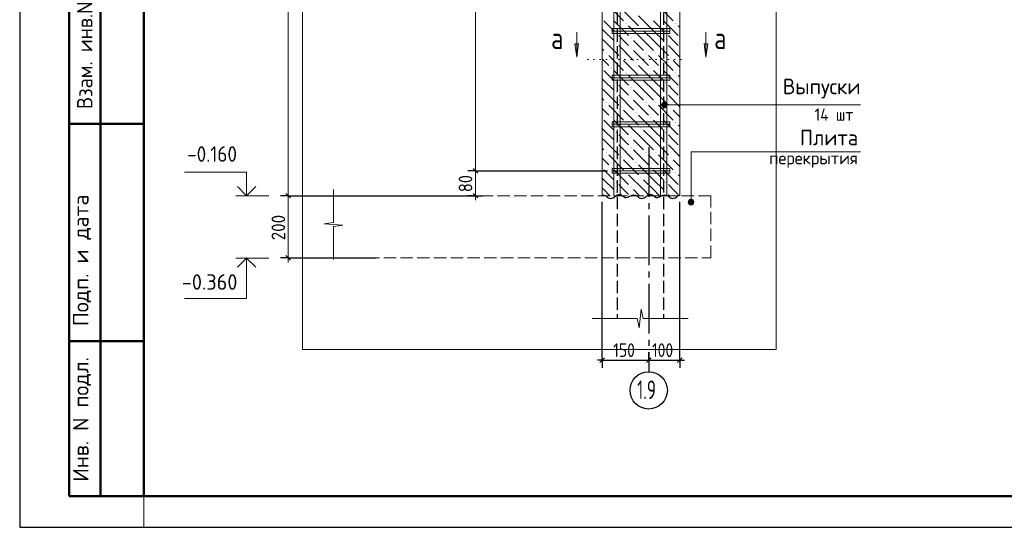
# Model space of a CAD drawing. Header units: millimetres. Extents: x 0 to 50400, y 0 to 35652.
# Tile 1 of 10: x 0 to 19044, y 0 to 9811. Entities that reach past the tile are written whole.
import ezdxf

# ---------------------------------------------------------------- set-up
doc = ezdxf.new("R2010")
doc.units = ezdxf.units.MM
for name, pattern in [('______2', [324, 240, -84]), ('______5', [1320, 960, -120, 120, -120]), ('______9', [120, 0, -120])]:
    doc.linetypes.add(name, pattern=pattern)
for name, color, linetype, lineweight in [('Standard', 7, 'Continuous', 25), ('ЖБ Перекрытие верхний уровень', 7, 'Continuous', 35), ('ЖБ Пилон', 7, 'Continuous', 35), ('Позиционная метка диаметр_ шаг', 7, 'Continuous', 13), ('Позиционная метка линия выноска', 7, 'Continuous', 13), ('Примечания', 7, 'Continuous', 13), ('Размерная линия_ общее', 7, 'Continuous', 13), ('Узлы символ', 7, 'Continuous', 25)]:
    doc.layers.add(name, color=color, linetype=linetype, lineweight=lineweight)
for name, color, linetype, true_color in [('Оси', 7, '______5', 0x656565), ('Стена фоновая арматура Х1', 7, '______2', 0xa0a0a0), ('Стена Хомут', 7, '______2', 0xa0a0a0)]:
    doc.layers.add(name, color=color, linetype=linetype, true_color=true_color)
doc.styles.add('ISOCPEUR', font='txt')

msp = doc.modelspace()

# ---------------------------------------------------------------- hatches: boundary and pattern name
at = {"layer": 'ЖБ Пилон', "linetype": 'Continuous', "lineweight": 18, "transparency": 33554687}
for points in [[(11722, 9743), (11730, 9751), (11737, 9743), (11730, 9735)], [(12682, 9743), (12690, 9751), (12697, 9743), (12690, 9735)], [(11530, 9551), (11538, 9559), (11545, 9551), (11538, 9543)], [(12010, 9647), (12018, 9655), (12025, 9647), (12018, 9639)], [(12490, 9551), (12498, 9559), (12505, 9551), (12498, 9543)], [(11530, 9359), (11538, 9367), (11545, 9359), (11538, 9351)], [(11818, 9455), (11826, 9463), (11833, 9455), (11826, 9447)], [(12490, 9359), (12498, 9367), (12505, 9359), (12498, 9351)], [(11338, 9167), (11346, 9175), (11353, 9167), (11346, 9159)], [(11818, 9263), (11826, 9271), (11833, 9263), (11826, 9255)], [(12106, 9167), (12114, 9175), (12121, 9167), (12114, 9159)], [(12298, 9167), (12306, 9175), (12313, 9167), (12306, 9159)], [(11626, 9071), (11634, 9079), (11641, 9071), (11634, 9063)], [(11914, 8975), (11922, 8983), (11929, 8975), (11922, 8967)], [(12586, 9071), (12594, 9079), (12601, 9071), (12594, 9063)], [(11434, 8879), (11442, 8887), (11449, 8879), (11442, 8871)], [(11722, 8783), (11730, 8791), (11737, 8783), (11730, 8775)], [(12202, 8879), (12210, 8887), (12217, 8879), (12210, 8871)], [(12394, 8879), (12402, 8887), (12409, 8879), (12402, 8871)], [(12682, 8783), (12690, 8791), (12697, 8783), (12690, 8775)], [(11530, 8591), (11538, 8599), (11545, 8591), (11538, 8583)], [(12010, 8687), (12018, 8695), (12025, 8687), (12018, 8679)], [(12490, 8591), (12498, 8599), (12505, 8591), (12498, 8583)], [(11530, 8399), (11538, 8407), (11545, 8399), (11538, 8391)], [(11818, 8495), (11826, 8503), (11833, 8495), (11826, 8487)], [(12490, 8399), (12498, 8407), (12505, 8399), (12498, 8391)], [(11338, 8207), (11346, 8215), (11353, 8207), (11346, 8199)], [(11818, 8303), (11826, 8311), (11833, 8303), (11826, 8295)], [(12106, 8207), (12114, 8215), (12121, 8207), (12114, 8199)], [(12298, 8207), (12306, 8215), (12313, 8207), (12306, 8199)], [(11626, 8111), (11634, 8119), (11641, 8111), (11634, 8103)], [(11914, 8015), (11922, 8023), (11929, 8015), (11922, 8007)], [(12586, 8111), (12594, 8119), (12601, 8111), (12594, 8103)], [(11434, 7919), (11442, 7927), (11449, 7919), (11442, 7911)], [(11722, 7823), (11730, 7831), (11737, 7823), (11730, 7815)], [(12202, 7919), (12210, 7927), (12217, 7919), (12210, 7911)], [(12394, 7919), (12402, 7927), (12409, 7919), (12402, 7911)], [(12682, 7823), (12690, 7831), (12697, 7823), (12690, 7815)], [(11530, 7631), (11538, 7639), (11545, 7631), (11538, 7623)], [(12010, 7727), (12018, 7735), (12025, 7727), (12018, 7719)], [(12490, 7631), (12498, 7639), (12505, 7631), (12498, 7623)], [(11530, 7439), (11538, 7447), (11545, 7439), (11538, 7431)], [(11818, 7535), (11826, 7543), (11833, 7535), (11826, 7527)], [(12490, 7439), (12498, 7447), (12505, 7439), (12498, 7431)], [(11338, 7247), (11346, 7255), (11353, 7247), (11346, 7239)], [(11818, 7343), (11826, 7351), (11833, 7343), (11826, 7335)], [(12106, 7247), (12114, 7255), (12121, 7247), (12114, 7239)], [(12298, 7247), (12306, 7255), (12313, 7247), (12306, 7239)], [(11626, 7151), (11634, 7159), (11641, 7151), (11634, 7143)], [(11914, 7055), (11922, 7063), (11929, 7055), (11922, 7047)], [(12586, 7151), (12594, 7159), (12601, 7151), (12594, 7143)], [(11434, 6959), (11442, 6967), (11449, 6959), (11442, 6951)], [(11722, 6863), (11730, 6871), (11737, 6863), (11730, 6855)], [(12202, 6959), (12210, 6967), (12217, 6959), (12210, 6951)], [(12394, 6959), (12402, 6967), (12409, 6959), (12402, 6951)], [(12682, 6863), (12690, 6871), (12697, 6863), (12690, 6855)], [(11530, 6671), (11538, 6679), (11545, 6671), (11538, 6663)], [(12010, 6767), (12018, 6775), (12025, 6767), (12018, 6759)], [(12490, 6671), (12498, 6679), (12505, 6671), (12498, 6663)], [(11530, 6479), (11538, 6487), (11545, 6479), (11538, 6471)], [(11818, 6575), (11826, 6583), (11833, 6575), (11826, 6567)], [(12490, 6479), (12498, 6487), (12505, 6479), (12498, 6471)]]:
    msp.add_hatch(color=7, dxfattribs=at).paths.add_polyline_path(points, flags=16)
at = {"layer": 'Позиционная метка линия выноска', "linetype": 'Continuous', "lineweight": 13, "transparency": 33554687}
for points in [[(12421, 8136), (12421, 8190), (12413, 8163)], [(12421, 8190), (12440, 8117), (12440, 8210)], [(12421, 8190), (12421, 8136), (12440, 8117)], [(12440, 8210), (12467, 8109), (12467, 8217)], [(12440, 8210), (12440, 8117), (12467, 8109)], [(12467, 8217), (12467, 8109), (12494, 8117)], [(12467, 8217), (12494, 8117), (12494, 8210)], [(12494, 8210), (12494, 8117), (12514, 8136)], [(12494, 8210), (12514, 8136), (12514, 8190)], [(12514, 8190), (12514, 8136), (12521, 8163)], [(12931, 6284), (13039, 6284), (13032, 6311)], [(12931, 6284), (13032, 6311), (12939, 6311)], [(12939, 6311), (13032, 6311), (13012, 6331)], [(12939, 6311), (13012, 6331), (12958, 6331)], [(12958, 6331), (13012, 6331), (12985, 6338)], [(12939, 6257), (13039, 6284), (12931, 6284)], [(12939, 6257), (13032, 6257), (13039, 6284)], [(12958, 6238), (13032, 6257), (12939, 6257)], [(12958, 6238), (13012, 6238), (13032, 6257)], [(13012, 6238), (12958, 6238), (12985, 6230)]]:
    msp.add_hatch(color=7, dxfattribs=at).paths.add_polyline_path(points)
at = {"layer": 'Узлы символ', "linetype": 'Continuous', "lineweight": 13, "transparency": 33554687}
for points in [[(10809, 9342), (10773, 9090), (10737, 9342)], [(13310, 9342), (13274, 9090), (13238, 9342)]]:
    msp.add_hatch(color=7, dxfattribs=at).paths.add_polyline_path(points, flags=16)

# ---------------------------------------------------------------- linework, layer by layer
at = {"layer": 'Standard', "color": 7, "linetype": 'Continuous', "lineweight": 25, "transparency": 33554687}
for p, q in [((2400, 35040), (2400, 1270)), ((11222, 3187), (11312, 3277)), ((12122, 3187), (12212, 3277)), ((12722, 3187), (12812, 3277))]:
    msp.add_line(p, q, dxfattribs=at)
at = {"layer": 'Standard', "color": 7, "linetype": 'Continuous', "lineweight": 50, "transparency": 33554687}
for p, q in [((960, 600), (960, 10800)), ((960, 600), (960, 10800)), ((1560, 600), (1560, 10800)), ((960, 7800), (2400, 7800)), ((960, 3600), (2400, 3600)), ((2400, 600), (960, 600))]:
    msp.add_line(p, q, dxfattribs=at)
at = {"layer": 'Standard', "color": 7, "linetype": 'Continuous', "lineweight": 13, "transparency": 33554687}
for p, q in [((4816, 6410), (4180, 6410)), ((4816, 5204), (4180, 5204))]:
    msp.add_line(p, q, dxfattribs=at)
at = {"layer": 'Standard', "color": 7, "linetype": 'Continuous', "lineweight": -3, "transparency": 33554687}
for p, q in [((11267, 3232), (11267, 6290)), ((12767, 3232), (12767, 6290)), ((11267, 3232), (11267, 3382)), ((12167, 3232), (12167, 3382)), ((12767, 3232), (12767, 3382)), ((11267, 3232), (11177, 3232)), ((11267, 3232), (11267, 3082)), ((11267, 3232), (12167, 3232)), ((12167, 3232), (12167, 3082)), ((12167, 3232), (12167, 3232)), ((12167, 3232), (12767, 3232)), ((12767, 3232), (12767, 3082)), ((12767, 3232), (12857, 3232))]:
    msp.add_line(p, q, dxfattribs=at)
at = {"layer": 'Standard', "color": 7, "linetype": 'Continuous', "lineweight": 25, "transparency": 33554687}
msp.add_lwpolyline([(0, 0), (50400, 0), (50400, 35640), (0, 35640), (0, 0)], close=True, dxfattribs=at)
at = {"layer": 'Standard', "color": 220, "linetype": 'Continuous', "lineweight": 13, "transparency": 33554687}
for points in [[(50400, 35640), (0, 35640), (0, 0), (50400, 0), (50400, 35640)], [(2400, 0), (50400, 0), (50400, 35040), (2400, 35040), (2400, 0)]]:
    msp.add_lwpolyline(points, dxfattribs=at)
at = {"layer": 'Standard', "color": 7, "linetype": 'Continuous', "lineweight": 50, "transparency": 33554687}
msp.add_lwpolyline([(2400, 35040), (49800, 35040), (49800, 600), (2400, 600), (2400, 35040)], close=True, dxfattribs=at)
at = {"layer": 'Standard', "color": 254, "linetype": 'Continuous', "lineweight": 18, "true_color": 0xc4c4ff, "transparency": 33554687}
msp.add_lwpolyline([(5469, 3434), (14631, 3434), (14631, 32789), (5469, 32789), (5469, 3434)], dxfattribs=at)
at = {"layer": 'Standard', "color": 7, "linetype": 'Continuous', "lineweight": 13, "transparency": 33554687}
for points in [[(4389, 6410), (4389, 6866), (3189, 6866)], [(4389, 5204), (4389, 4424), (3189, 4424)]]:
    msp.add_lwpolyline(points, dxfattribs=at)
at = {"layer": 'Standard', "color": 7, "linetype": 'Continuous', "lineweight": 35, "transparency": 33554687}
for points in [[(4567, 6588), (4389, 6410), (4211, 6588)], [(4567, 5025), (4389, 5204), (4211, 5025)]]:
    msp.add_lwpolyline(points, dxfattribs=at)
at = {"layer": 'ЖБ Перекрытие верхний уровень', "color": 7, "linetype": '______2', "lineweight": 18, "transparency": 33554687}
for p, q in [((13367, 6410), (6069, 6410)), ((13367, 5210), (13367, 6410)), ((6069, 5210), (13367, 5210))]:
    msp.add_line(p, q, dxfattribs=at)
at = {"layer": 'ЖБ Пилон', "color": 7, "linetype": 'Continuous', "lineweight": 18, "transparency": 33554687}
for p, q in [((11267, 6410), (11267, 27890)), ((12767, 6410), (12767, 27890)), ((11267, 4034), (11267, 5210)), ((12767, 5210), (12767, 4034))]:
    msp.add_line(p, q, dxfattribs=at)
at = {"layer": 'ЖБ Пилон', "color": 9, "linetype": 'Continuous', "lineweight": 18, "true_color": 0xc7c7c7, "transparency": 33554687}
for p, q in [((11394, 10079), (11682, 9791)), ((11682, 9983), (11970, 9695)), ((12354, 10079), (12642, 9791)), ((11298, 9791), (11490, 9599)), ((11490, 9791), (11778, 9503)), ((12258, 9599), (11970, 9887)), ((12258, 9791), (12450, 9599)), ((12450, 9791), (12738, 9503)), ((11298, 9599), (11267, 9629)), ((11298, 9599), (11490, 9407)), ((12066, 9407), (11778, 9695)), ((12066, 9599), (12258, 9407)), ((12258, 9599), (12450, 9407)), ((12767, 9665), (12738, 9695)), ((11267, 9437), (11298, 9407)), ((11298, 9407), (11586, 9119)), ((11682, 9407), (11586, 9503)), ((11778, 9311), (11682, 9407)), ((11874, 9407), (12066, 9215)), ((12066, 9407), (12258, 9215)), ((12258, 9407), (12546, 9119)), ((12642, 9407), (12546, 9503)), ((12738, 9311), (12642, 9407)), ((11267, 9245), (11298, 9215)), ((11586, 9311), (11874, 9023)), ((11874, 9215), (12162, 8927)), ((12546, 9311), (12767, 9089)), ((11298, 9023), (11267, 9053)), ((11394, 8927), (11298, 9023)), ((11394, 9119), (11682, 8831)), ((11682, 9023), (11970, 8735)), ((12258, 9023), (12162, 9119)), ((12354, 8927), (12258, 9023)), ((12354, 9119), (12642, 8831)), ((12642, 9023), (12767, 8897)), ((11298, 8831), (11490, 8639)), ((11490, 8831), (11778, 8543)), ((12258, 8639), (11970, 8927)), ((12258, 8831), (12450, 8639)), ((12450, 8831), (12738, 8543)), ((11298, 8639), (11267, 8669)), ((11298, 8639), (11490, 8447)), ((12066, 8447), (11778, 8735)), ((12066, 8639), (12258, 8447)), ((12258, 8639), (12450, 8447)), ((12767, 8705), (12738, 8735)), ((11267, 8477), (11298, 8447)), ((11298, 8447), (11586, 8159)), ((11682, 8447), (11586, 8543)), ((11778, 8351), (11682, 8447)), ((11874, 8447), (12066, 8255)), ((12066, 8447), (12258, 8255)), ((12258, 8447), (12546, 8159)), ((12642, 8447), (12546, 8543)), ((12738, 8351), (12642, 8447)), ((11267, 8285), (11298, 8255)), ((11586, 8351), (11874, 8063)), ((11874, 8255), (12162, 7967)), ((12546, 8351), (12767, 8129)), ((11298, 8063), (11267, 8093)), ((11394, 7967), (11298, 8063)), ((11394, 8159), (11682, 7871)), ((11682, 8063), (11970, 7775)), ((12258, 8063), (12162, 8159)), ((12354, 7967), (12258, 8063)), ((12354, 8159), (12642, 7871)), ((12642, 8063), (12767, 7937)), ((11298, 7871), (11490, 7679)), ((11490, 7871), (11778, 7583)), ((12258, 7679), (11970, 7967)), ((12258, 7871), (12450, 7679)), ((12450, 7871), (12738, 7583)), ((11298, 7679), (11267, 7709)), ((11298, 7679), (11490, 7487)), ((12066, 7487), (11778, 7775)), ((12066, 7679), (12258, 7487)), ((12258, 7679), (12450, 7487)), ((12767, 7745), (12738, 7775)), ((11267, 7517), (11298, 7487)), ((11298, 7487), (11586, 7199)), ((11682, 7487), (11586, 7583)), ((11778, 7391), (11682, 7487)), ((11874, 7487), (12066, 7295)), ((12066, 7487), (12258, 7295)), ((12258, 7487), (12546, 7199)), ((12642, 7487), (12546, 7583)), ((12738, 7391), (12642, 7487)), ((11267, 7325), (11298, 7295)), ((11586, 7391), (11874, 7103)), ((11874, 7295), (12162, 7007)), ((12546, 7391), (12767, 7169)), ((11298, 7103), (11267, 7133)), ((11394, 7007), (11298, 7103)), ((11394, 7199), (11682, 6911)), ((11682, 7103), (11970, 6815)), ((12258, 7103), (12162, 7199)), ((12354, 7007), (12258, 7103)), ((12354, 7199), (12642, 6911)), ((12642, 7103), (12767, 6977)), ((11298, 6911), (11490, 6719)), ((11490, 6911), (11778, 6623)), ((12258, 6719), (11970, 7007)), ((12258, 6911), (12450, 6719)), ((12450, 6911), (12738, 6623)), ((11298, 6719), (11267, 6749)), ((11298, 6719), (11490, 6527)), ((12066, 6527), (11778, 6815)), ((12066, 6719), (12258, 6527)), ((12258, 6719), (12450, 6527)), ((12767, 6785), (12738, 6815)), ((11267, 6557), (11298, 6527)), ((11298, 6527), (11415, 6410)), ((11682, 6527), (11586, 6623)), ((11778, 6431), (11682, 6527)), ((11874, 6527), (11991, 6410)), ((12066, 6527), (12183, 6410)), ((12258, 6527), (12375, 6410)), ((12642, 6527), (12546, 6623)), ((12738, 6431), (12642, 6527)), ((11586, 6431), (11607, 6410)), ((12546, 6431), (12567, 6410))]:
    msp.add_line(p, q, dxfattribs=at)
at = {"layer": 'Оси', "color": 8, "linetype": '______5', "lineweight": -3, "transparency": 33554687}
msp.add_line((12167, 7346), (12167, 3006), dxfattribs=at)
at = {"layer": 'Оси', "color": 7, "linetype": 'Continuous', "lineweight": -3, "transparency": 33554687}
msp.add_circle((12167, 2646), 360, dxfattribs=at)
at = {"layer": 'Позиционная метка линия выноска', "color": 253, "linetype": '______2', "lineweight": 25, "true_color": 0xa0a0a0, "transparency": 33554687}
for p, q in [((11555, 16430), (11555, 4034)), ((12455, 16430), (12455, 4034))]:
    msp.add_line(p, q, dxfattribs=at)
at = {"layer": 'Позиционная метка линия выноска', "color": 7, "linetype": 'Continuous', "lineweight": 13, "transparency": 33554687}
for p, q in [((12467, 8217), (12467, 8217)), ((12413, 8163), (12413, 8163)), ((12467, 8109), (12467, 8109)), ((12521, 8163), (12521, 8163)), ((12985, 6338), (12985, 6338)), ((12931, 6284), (12931, 6284)), ((12985, 6230), (12985, 6230)), ((13039, 6284), (13039, 6284))]:
    msp.add_line(p, q, dxfattribs=at)
for points in [[(12467, 8163), (13266, 8163), (16261, 8163)], [(12985, 6284), (12985, 7257), (16261, 7257)]]:
    msp.add_lwpolyline(points, dxfattribs=at)
for centre in [(12467, 8163), (12985, 6284)]:
    msp.add_circle(centre, 54, dxfattribs=at)
at = {"layer": 'Примечания', "color": 7, "linetype": 'Continuous', "lineweight": 13, "transparency": 33554687}
for p, q in [((6069, 6530), (6069, 5892)), ((6069, 5892), (5889, 5865)), ((5889, 5865), (6249, 5838)), ((6249, 5838), (6069, 5811)), ((6069, 5811), (6069, 5174)), ((6069, 5174), (6069, 5174)), ((11983, 3854), (12020, 4214)), ((12020, 4214), (12057, 4034)), ((11071, 4034), (11945, 4034)), ((11945, 4034), (11983, 3854)), ((12057, 4034), (12931, 4034)), ((12931, 4034), (12931, 4034))]:
    msp.add_line(p, q, dxfattribs=at)
at = {"layer": 'Примечания', "color": 7, "linetype": 'Continuous', "lineweight": 25, "transparency": 33554687}
for points in [[(11267, 6420), (11290, 6420), (11314, 6417), (11335, 6409), (11353, 6396), (11368, 6380), (11385, 6367), (11407, 6359), (11431, 6355), (11454, 6360), (11476, 6368), (11497, 6378), (11515, 6391), (11531, 6405), (11548, 6418), (11569, 6429), (11591, 6435), (11615, 6434), (11639, 6428), (11656, 6415), (11672, 6400), (11689, 6386), (11709, 6376), (11733, 6374), (11756, 6379), (11777, 6388), (11798, 6399), (11819, 6409), (11839, 6418), (11863, 6423), (11867, 6423)], [(11867, 6420), (11890, 6420), (11914, 6417), (11935, 6409), (11953, 6396), (11968, 6380), (11985, 6367), (12007, 6359), (12031, 6355), (12054, 6360), (12076, 6368), (12097, 6378), (12115, 6391), (12131, 6405), (12148, 6418), (12169, 6429), (12191, 6435), (12215, 6434), (12239, 6428), (12256, 6415), (12272, 6400), (12289, 6386), (12309, 6376), (12333, 6374), (12356, 6379), (12377, 6388), (12398, 6399), (12419, 6409), (12439, 6418), (12463, 6423), (12467, 6423)], [(12467, 6420), (12490, 6420), (12514, 6417), (12535, 6409), (12553, 6396), (12568, 6380), (12585, 6367), (12607, 6359), (12631, 6355), (12654, 6360), (12676, 6368), (12697, 6378), (12715, 6391), (12731, 6405), (12748, 6418), (12767, 6428)]]:
    msp.add_lwpolyline(points, dxfattribs=at)
at = {"layer": 'Размерная линия_ общее', "color": 7, "linetype": 'Continuous', "lineweight": 13, "transparency": 33554687}
for p, q in [((5195, 27890), (5195, 6410)), ((8815, 6890), (8815, 15890)), ((8815, 6410), (8815, 6890)), ((5195, 6410), (5195, 5210)), ((8815, 6410), (8815, 6320)), ((5195, 5210), (5195, 5120))]:
    msp.add_line(p, q, dxfattribs=at)
at = {"layer": 'Размерная линия_ общее', "color": 7, "linetype": 'Continuous', "lineweight": -3, "transparency": 33554687}
for p, q in [((8815, 6890), (8665, 6890)), ((8815, 6890), (8965, 6890)), ((8815, 6890), (11371, 6890)), ((5195, 6410), (5045, 6410)), ((5195, 6410), (5345, 6410)), ((5195, 6410), (8957, 6410)), ((8815, 6410), (8665, 6410)), ((8815, 6410), (8965, 6410)), ((8815, 6410), (8815, 6410)), ((5195, 5210), (5045, 5210)), ((5195, 5210), (5345, 5210)), ((5195, 5210), (6891, 5210))]:
    msp.add_line(p, q, dxfattribs=at)
at = {"layer": 'Размерная линия_ общее', "color": 7, "linetype": 'Continuous', "lineweight": 25, "transparency": 33554687}
for p, q in [((8860, 6845), (8770, 6935)), ((5150, 6455), (5240, 6365)), ((8860, 6365), (8770, 6455)), ((5150, 5255), (5240, 5165))]:
    msp.add_line(p, q, dxfattribs=at)
at = {"layer": 'Стена фоновая арматура Х1', "color": 7, "linetype": 'Continuous', "lineweight": 18, "transparency": 33554687}
for points in [[(12395, 6410), (12395, 28412), (12388, 28468), (12369, 28525), (12339, 28577), (12304, 28620), (12261, 28656), (12209, 28685), (12152, 28704), (12096, 28712), (6287, 28712), (6287, 28832), (12104, 28832), (12179, 28821), (12258, 28795), (12330, 28755), (12389, 28705), (12439, 28646), (12479, 28574), (12505, 28495), (12515, 28420), (12515, 6410), (12395, 6410)], [(12395, 6410), (12395, 28412), (12388, 28468), (12369, 28525), (12339, 28577), (12304, 28620), (12261, 28656), (12209, 28685), (12152, 28704), (12096, 28712), (6287, 28712), (6287, 28832), (12104, 28832), (12179, 28821), (12258, 28795), (12330, 28755), (12389, 28705), (12439, 28646), (12479, 28574), (12505, 28495), (12515, 28420), (12515, 6410), (12395, 6410)], [(12395, 6410), (12395, 28412), (12388, 28468), (12369, 28525), (12339, 28577), (12304, 28620), (12261, 28656), (12209, 28685), (12152, 28704), (12096, 28712), (6287, 28712), (6287, 28832), (12104, 28832), (12179, 28821), (12258, 28795), (12330, 28755), (12389, 28705), (12439, 28646), (12479, 28574), (12505, 28495), (12515, 28420), (12515, 6410), (12395, 6410)], [(12395, 6410), (12395, 28412), (12388, 28468), (12369, 28525), (12339, 28577), (12304, 28620), (12261, 28656), (12209, 28685), (12152, 28704), (12096, 28712), (6287, 28712), (6287, 28832), (12104, 28832), (12179, 28821), (12258, 28795), (12330, 28755), (12389, 28705), (12439, 28646), (12479, 28574), (12505, 28495), (12515, 28420), (12515, 6410), (12395, 6410)], [(12395, 6410), (12395, 28412), (12388, 28468), (12369, 28525), (12339, 28577), (12304, 28620), (12261, 28656), (12209, 28685), (12152, 28704), (12096, 28712), (6287, 28712), (6287, 28832), (12104, 28832), (12179, 28821), (12258, 28795), (12330, 28755), (12389, 28705), (12439, 28646), (12479, 28574), (12505, 28495), (12515, 28420), (12515, 6410), (12395, 6410)], [(12395, 6410), (12395, 28412), (12388, 28468), (12369, 28525), (12339, 28577), (12304, 28620), (12261, 28656), (12209, 28685), (12152, 28704), (12096, 28712), (6287, 28712), (6287, 28832), (12104, 28832), (12179, 28821), (12258, 28795), (12330, 28755), (12389, 28705), (12439, 28646), (12479, 28574), (12505, 28495), (12515, 28420), (12515, 6410), (12395, 6410)], [(12395, 6410), (12395, 28412), (12388, 28468), (12369, 28525), (12339, 28577), (12304, 28620), (12261, 28656), (12209, 28685), (12152, 28704), (12096, 28712), (6287, 28712), (6287, 28832), (12104, 28832), (12179, 28821), (12258, 28795), (12330, 28755), (12389, 28705), (12439, 28646), (12479, 28574), (12505, 28495), (12515, 28420), (12515, 6410), (12395, 6410)], [(11495, 6410), (11495, 28292), (11488, 28348), (11469, 28405), (11439, 28457), (11404, 28500), (11361, 28536), (11309, 28565), (11252, 28584), (11196, 28592), (6009, 28592), (6009, 28712), (11204, 28712), (11279, 28701), (11358, 28675), (11430, 28635), (11489, 28585), (11539, 28526), (11579, 28454), (11605, 28375), (11615, 28300), (11615, 6410), (11495, 6410)], [(11495, 6410), (11495, 28292), (11488, 28348), (11469, 28405), (11439, 28457), (11404, 28500), (11361, 28536), (11309, 28565), (11252, 28584), (11196, 28592), (6009, 28592), (6009, 28712), (11204, 28712), (11279, 28701), (11358, 28675), (11430, 28635), (11489, 28585), (11539, 28526), (11579, 28454), (11605, 28375), (11615, 28300), (11615, 6410), (11495, 6410)], [(11495, 6410), (11495, 28292), (11488, 28348), (11469, 28405), (11439, 28457), (11404, 28500), (11361, 28536), (11309, 28565), (11252, 28584), (11196, 28592), (6009, 28592), (6009, 28712), (11204, 28712), (11279, 28701), (11358, 28675), (11430, 28635), (11489, 28585), (11539, 28526), (11579, 28454), (11605, 28375), (11615, 28300), (11615, 6410), (11495, 6410)], [(11495, 6410), (11495, 28292), (11488, 28348), (11469, 28405), (11439, 28457), (11404, 28500), (11361, 28536), (11309, 28565), (11252, 28584), (11196, 28592), (6009, 28592), (6009, 28712), (11204, 28712), (11279, 28701), (11358, 28675), (11430, 28635), (11489, 28585), (11539, 28526), (11579, 28454), (11605, 28375), (11615, 28300), (11615, 6410), (11495, 6410)], [(11495, 6410), (11495, 28292), (11488, 28348), (11469, 28405), (11439, 28457), (11404, 28500), (11361, 28536), (11309, 28565), (11252, 28584), (11196, 28592), (6009, 28592), (6009, 28712), (11204, 28712), (11279, 28701), (11358, 28675), (11430, 28635), (11489, 28585), (11539, 28526), (11579, 28454), (11605, 28375), (11615, 28300), (11615, 6410), (11495, 6410)], [(11495, 6410), (11495, 28292), (11488, 28348), (11469, 28405), (11439, 28457), (11404, 28500), (11361, 28536), (11309, 28565), (11252, 28584), (11196, 28592), (6009, 28592), (6009, 28712), (11204, 28712), (11279, 28701), (11358, 28675), (11430, 28635), (11489, 28585), (11539, 28526), (11579, 28454), (11605, 28375), (11615, 28300), (11615, 6410), (11495, 6410)], [(11495, 6410), (11495, 28292), (11488, 28348), (11469, 28405), (11439, 28457), (11404, 28500), (11361, 28536), (11309, 28565), (11252, 28584), (11196, 28592), (6009, 28592), (6009, 28712), (11204, 28712), (11279, 28701), (11358, 28675), (11430, 28635), (11489, 28585), (11539, 28526), (11579, 28454), (11605, 28375), (11615, 28300), (11615, 6410), (11495, 6410)]]:
    msp.add_lwpolyline(points, dxfattribs=at)
at = {"layer": 'Стена Хомут', "color": 7, "linetype": 'Continuous', "lineweight": 13, "transparency": 33554687}
for points in [[(11459, 9638), (12575, 9638), (12575, 9590), (11459, 9590), (11459, 9638)], [(11459, 9590), (12575, 9590), (12575, 9542), (11459, 9542), (11459, 9590)], [(11459, 8738), (12575, 8738), (12575, 8690), (11459, 8690), (11459, 8738)], [(11459, 8690), (12575, 8690), (12575, 8642), (11459, 8642), (11459, 8690)], [(11459, 7838), (12575, 7838), (12575, 7790), (11459, 7790), (11459, 7838)], [(11459, 7790), (12575, 7790), (12575, 7742), (11459, 7742), (11459, 7790)], [(11459, 6938), (12575, 6938), (12575, 6890), (11459, 6890), (11459, 6938)], [(11459, 6890), (12575, 6890), (12575, 6842), (11459, 6842), (11459, 6890)]]:
    msp.add_lwpolyline(points, dxfattribs=at)
at = {"layer": 'Узлы символ', "color": 7, "linetype": 'Continuous', "lineweight": 13, "transparency": 33554687}
for p, q in [((10773, 9090), (10773, 9570)), ((13274, 9090), (13274, 9570)), ((10773, 9090), (10737, 9342)), ((10737, 9342), (10809, 9342)), ((10773, 9342), (10773, 9360)), ((10809, 9342), (10773, 9090)), ((13274, 9090), (13238, 9342)), ((13238, 9342), (13310, 9342)), ((13274, 9342), (13274, 9360)), ((13310, 9342), (13274, 9090)), ((10773, 9090), (10773, 9090)), ((10773, 9090), (10773, 9090)), ((10773, 9090), (10773, 9090)), ((13274, 9090), (13274, 9090)), ((13274, 9090), (13274, 9090)), ((13274, 9090), (13274, 9090))]:
    msp.add_line(p, q, dxfattribs=at)
at = {"layer": 'Узлы символ', "color": 7, "linetype": '______9', "lineweight": 13, "transparency": 33554687}
msp.add_line((10987, 9043), (13027, 9043), dxfattribs=at)

# ---------------------------------------------------------------- texts
at = {"layer": 'Standard', "color": 7, "linetype": 'Continuous', "lineweight": 50, "transparency": 33554687, "char_height": 300, "attachment_point": 7, "rotation": 90, "style": 'ISOCPEUR'}
for s, insert, width in [('\\A1;{\\fISOCPEUR|i0|b0;\\H300.000000;\\W1.000000;\\C7;Взам. инв.N}\\P', (1408, 8083), 2290.92), ('\\A1;{\\fISOCPEUR|i0|b0;\\H300.000000;\\W1.000000;\\C7;Подп. и дата}\\P', (1379, 3891), 2636.47), ('\\A1;{\\fISOCPEUR|i0|b0;\\H300.000000;\\W1.000000;\\C7;Инв. N подл.}\\P', (1379, 881), 2426.15)]:
    msp.add_mtext(s, dxfattribs=dict(at, insert=insert, width=width))
at = {"layer": 'Standard', "color": 7, "linetype": 'Continuous', "lineweight": 25, "transparency": 33554687, "char_height": 264, "width": 610.29, "attachment_point": 7, "style": 'ISOCPEUR'}
for s, insert in [('\\W0.83;150', (11480, 3292)), ('\\W0.83;100', (12230, 3292))]:
    msp.add_mtext(s, dxfattribs=dict(at, insert=insert))
at = {"layer": 'ЖБ Пилон', "color": 7, "linetype": 'Continuous', "lineweight": 25, "transparency": 33554687, "char_height": 300, "attachment_point": 7, "style": 'ISOCPEUR'}
for s, insert, width in [('\\W0.90;-0.160', (3239, 7065), 1214.13), ('\\W0.95;-0.360', (3136, 4591), 1281.44)]:
    msp.add_mtext(s, dxfattribs=dict(at, insert=insert, width=width))
at = {"layer": 'Оси', "color": 7, "linetype": 'Continuous', "lineweight": 25, "transparency": 33554687, "insert": (11942, 2478), "char_height": 360, "width": 568.06, "attachment_point": 7, "style": 'ISOCPEUR'}
msp.add_mtext('\\W0.66;1.9', dxfattribs=at)
at = {"layer": 'Позиционная метка диаметр_ шаг', "color": 7, "linetype": 'Continuous', "lineweight": 25, "transparency": 33554687, "attachment_point": 7, "style": 'ISOCPEUR'}
for s, insert, char_height, width in [('\\W0.96;Выпуски', (14761, 8289), 300, 1643.31), ('\\W0.90;14 шт', (15376, 7857), 240, 996.15), ('\\W0.95;Плита', (15091, 7383), 300, 1311.98), ('\\W0.97;перекрытия', (14496, 6951), 240, 1867.51)]:
    msp.add_mtext(s, dxfattribs=dict(at, insert=insert, char_height=char_height, width=width))
at = {"layer": 'Размерная линия_ общее', "color": 7, "linetype": 'Continuous', "lineweight": 25, "transparency": 33554687, "char_height": 264, "attachment_point": 7, "rotation": 90, "style": 'ISOCPEUR'}
for s, insert, width in [('\\W0.87;80', (8755, 6478), 484.71), ('\\W0.91;200', (5135, 5546), 674.38)]:
    msp.add_mtext(s, dxfattribs=dict(at, insert=insert, width=width))
at = {"layer": 'Узлы символ', "color": 7, "linetype": 'Continuous', "lineweight": 35, "transparency": 33554687, "char_height": 420, "attachment_point": 7, "style": 'ISOCPEUR'}
for insert, width in [((10278, 9244), 503.78), ((13433, 9244), 503.77)]:
    msp.add_mtext('\\W0.80;а', dxfattribs=dict(at, insert=insert, width=width))

doc.saveas('drawing.dxf')
